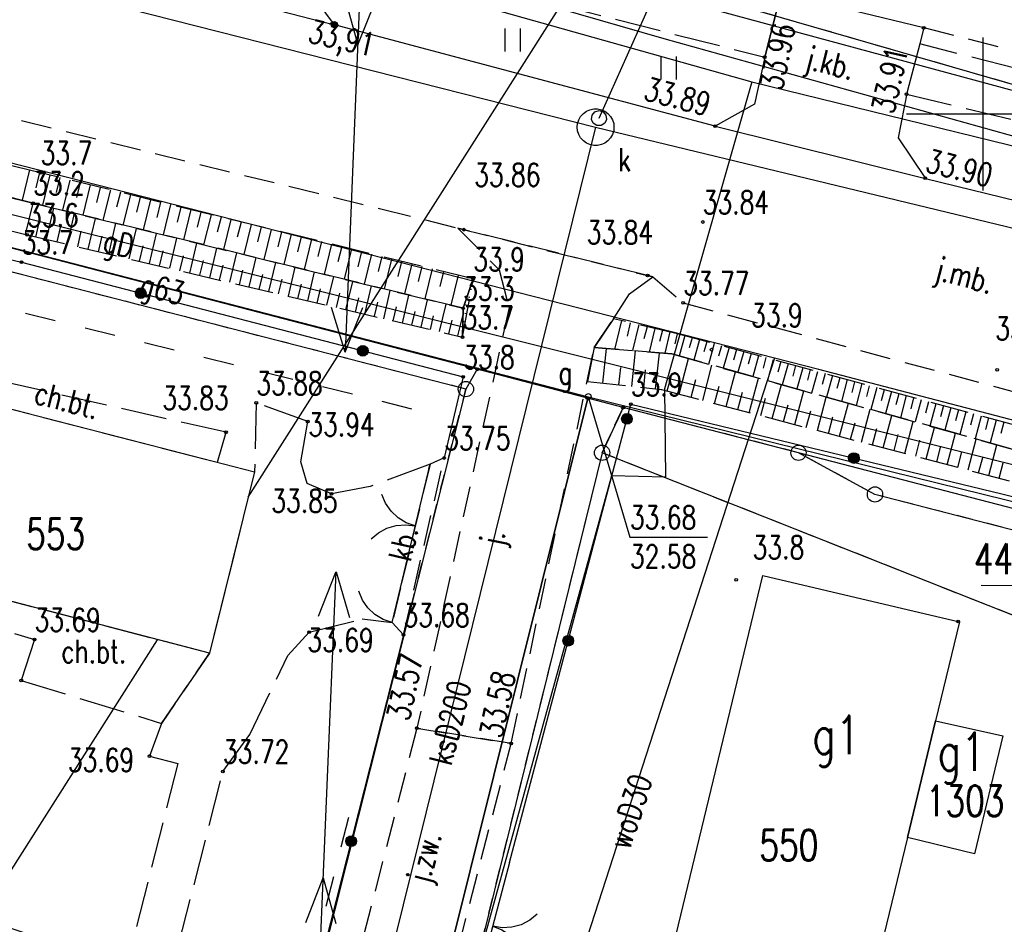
# Model space of a CAD drawing. Header units: millimetres. Extents: x 1427 to 82594, y 2364 to 16149.
# Tile 10 of 58: x 1611 to 1643, y 2394 to 2424. Entities that reach past the tile are written whole.
import ezdxf
from ezdxf.enums import TextEntityAlignment as Align

# ---------------------------------------------------------------- set-up
doc = ezdxf.new("R2010")
doc.units = ezdxf.units.MM
for name, pattern in [('1', [2, 1, -1]), ('2', [1, 0.5, -0.5]), ('423', [2, 1.5, -0.5]), ('424', [1.5, 1, -0.5]), ('9', [1.75, 1.25, -0.5]), ('901', [0])]:
    doc.linetypes.add(name, pattern=pattern)
for name, color, linetype in [('000_Inne__niezydentyfikowane_', 7, 'Continuous'), ('202-punkt_graniczny', 7, 'Continuous'), ('203-punkt_graniczny', 7, 'Continuous'), ('211-numer_dzialki_ewidencyjnej', 7, 'Continuous'), ('218-kontur_uzytku_gruntowego', 7, 'Continuous'), ('219-dzialka_ewidencyjna', 7, 'Continuous'), ('312-budynek_ewidencyjny', 7, 'Continuous'), ('312-oznaczenie_budynku_ewidency', 7, 'Continuous'), ('brama', 7, 'Continuous'), ('chodnik', 7, 'Continuous'), ('chodnik-Atr17', 7, 'Continuous'), ('furtka', 7, 'Continuous'), ('inny_obiekt_zagospodarowania_te', 7, 'Continuous'), ('jezdnia', 7, 'Continuous'), ('jezdnia-Atr17', 7, 'Continuous'), ('komora_podziemna', 7, 'Continuous'), ('kraweznik', 7, 'Continuous'), ('obszar_utwardzony', 7, 'Continuous'), ('obszar_utwardzony-Atr17', 7, 'Continuous'), ('obudowa_ochronna_przewodu', 7, 'Continuous'), ('ogrodzenie_trwale', 7, 'Continuous'), ('opisy', 7, 'Continuous'), ('pikieta_naturalna', 7, 'Continuous'), ('pikieta_naturalna-Atr2', 7, 'Continuous'), ('pikieta_sztuczna', 7, 'Continuous'), ('pikieta_sztuczna-Atr2', 7, 'Continuous'), ('przewod_elektroenergetyczny_nis', 7, 'Continuous'), ('przewod_elektroenergetyczny_pod', 7, 'Continuous'), ('przewod_gazowy', 7, 'Continuous'), ('przewod_gazowy-Atr1', 7, 'Continuous'), ('przewod_kanalizacyjny', 7, 'Continuous'), ('przewod_kanalizacyjny-Atr1', 7, 'Continuous'), ('przewod_telekomunikacyjny_podzi', 7, 'Continuous'), ('przewod_wodociagowy', 7, 'Continuous'), ('przewod_wodociagowy-Atr1', 7, 'Continuous'), ('rzedna-Atr2', 7, 'Continuous'), ('rzedna-Atr3', 7, 'Continuous'), ('skarpa_nieumocniona', 7, 'Continuous'), ('trawnik', 7, 'Continuous'), ('wlaz_do_komory_lub_kanalu_-_kwa', 7, 'Continuous'), ('wlaz_do_komory_lub_kanalu_-_okr', 7, 'Continuous'), ('zasuwa_lub_zawor-Atr17', 7, 'Continuous')]:
    doc.layers.add(name, color=color, linetype=linetype)
doc.styles.add('STYL_ARIAL', font='simplex', dxfattribs={"width": 0.75, "oblique": 0.1})

# ---------------------------------------------------------------- blocks, each defined once
blk = doc.blocks.new('202')
at = {"color": 0}
blk.add_circle((0, 0), 0.25, dxfattribs=at)
blk = doc.blocks.new('203')
at = {"color": 0}
blk.add_circle((0, 0), 0.05, dxfattribs=at)
blk = doc.blocks.new('US22')
at = {"color": 7}
blk.add_polyline3d([(0, 0.25, 0), (0.1352, 0.2103, 0), (0.2274, 0.1039, 0), (0.2475, -0.0356, 0), (0.1889, -0.1637, 0), (0.0704, -0.2399, 0), (-0.0704, -0.2399, 0), (-0.1889, -0.1637, 0), (-0.2475, -0.0356, 0), (-0.2274, 0.1039, 0), (-0.1352, 0.2103, 0), (0, 0.25, 0)], dxfattribs=at)
blk = doc.blocks.new('OK02')
at = {"color": 7}
for points in [[(-0.75, 1.299, 0), (-0.4963, 1.1147, 0), (-0.2865, 0.8817, 0), (-0.1297, 0.6101, 0), (-0.0328, 0.3119, 0), (0, 0, 0)], [(0, 0, 0), (0.0328, 0.3119, 0), (0.1297, 0.6101, 0), (0.2865, 0.8817, 0), (0.4963, 1.1147, 0), (0.75, 1.299, 0)]]:
    blk.add_polyline3d(points, dxfattribs=at)
blk = doc.blocks.new('OK04')
at = {"color": 7}
blk.add_polyline3d([(0, 0.001, 0), (0.0328, 0.3129, 0), (0.1297, 0.6111, 0), (0.2865, 0.8827, 0), (0.4963, 1.1157, 0), (0.75, 1.3, 0)], dxfattribs=at)
blk = doc.blocks.new('PW01')
at = {"color": 7}
blk.add_polyline3d([(0.045, 0, 0), (0.0318, -0.0318, 0), (0, -0.045, 0), (-0.0318, -0.0318, 0), (-0.045, 0, 0), (-0.0318, 0.0318, 0), (0, 0.045, 0), (0.0318, 0.0318, 0), (0.045, 0, 0)], dxfattribs=at)
blk = doc.blocks.new('801')
at = {"color": 0}
for radius in [0.1, 0.09, 0.08, 0.07, 0.06, 0.05, 0.04, 0.03, 0.02, 0.01]:
    blk.add_circle((0, 0), radius, dxfattribs=at)
blk = doc.blocks.new('TU04')
at = {"color": 7}
for points in [[(0, 0, 0), (0, 0.75, 0)], [(0.5, 0, 0), (0.5, 0.75, 0)]]:
    blk.add_polyline3d(points, dxfattribs=at)

msp = doc.modelspace()

# ---------------------------------------------------------------- linework, layer by layer
at = {"layer": '000_Inne__niezydentyfikowane_', "color": 7}
for points in [[(1611.056, 2418.781, 0), (1610.816, 2417.791, 0)], [(1611.386, 2418.701, 0), (1611.266, 2418.201, 0)], [(1611.716, 2418.621, 0), (1611.476, 2417.631, 0)], [(1612.046, 2418.541, 0), (1611.926, 2418.041, 0)], [(1612.376, 2418.451, 0), (1612.136, 2417.471, 0)], [(1612.706, 2418.371, 0), (1612.586, 2417.881, 0)], [(1613.036, 2418.291, 0), (1612.796, 2417.301, 0)], [(1613.366, 2418.211, 0), (1613.246, 2417.721, 0)], [(1613.696, 2418.131, 0), (1613.446, 2417.141, 0)], [(1614.026, 2418.051, 0), (1613.896, 2417.561, 0)], [(1614.356, 2417.971, 0), (1614.106, 2416.981, 0)], [(1610.926, 2416.671, 0), (1611.176, 2417.701, 0)], [(1614.676, 2417.891, 0), (1614.556, 2417.401, 0)], [(1615.006, 2417.811, 0), (1614.766, 2416.821, 0)], [(1615.336, 2417.731, 0), (1615.216, 2417.231, 0)], [(1615.666, 2417.651, 0), (1615.426, 2416.661, 0)], [(1611.606, 2416.511, 0), (1611.846, 2417.531, 0)], [(1612.296, 2416.351, 0), (1612.526, 2417.371, 0)], [(1615.996, 2417.571, 0), (1615.876, 2417.071, 0)], [(1616.326, 2417.491, 0), (1616.086, 2416.501, 0)], [(1616.656, 2417.401, 0), (1616.536, 2416.911, 0)], [(1616.986, 2417.321, 0), (1616.736, 2416.341, 0)], [(1611.266, 2416.591, 0), (1611.386, 2417.111, 0)], [(1611.956, 2416.431, 0), (1612.076, 2416.941, 0)], [(1612.966, 2416.191, 0), (1613.206, 2417.201, 0)], [(1613.646, 2416.031, 0), (1613.876, 2417.041, 0)], [(1617.316, 2417.241, 0), (1617.186, 2416.751, 0)], [(1617.636, 2417.161, 0), (1617.396, 2416.181, 0)], [(1617.966, 2417.081, 0), (1617.846, 2416.591, 0)], [(1618.296, 2417.001, 0), (1618.056, 2416.021, 0)], [(1612.636, 2416.271, 0), (1612.746, 2416.781, 0)], [(1613.306, 2416.111, 0), (1613.426, 2416.621, 0)], [(1614.316, 2415.881, 0), (1614.546, 2416.871, 0)], [(1614.976, 2415.721, 0), (1615.206, 2416.711, 0)], [(1618.626, 2416.921, 0), (1618.506, 2416.431, 0)], [(1618.956, 2416.841, 0), (1618.716, 2415.851, 0)], [(1619.286, 2416.761, 0), (1619.166, 2416.271, 0)], [(1619.606, 2416.681, 0), (1619.366, 2415.691, 0)], [(1613.976, 2415.961, 0), (1614.096, 2416.461, 0)], [(1614.646, 2415.801, 0), (1614.766, 2416.301, 0)], [(1615.636, 2415.571, 0), (1615.866, 2416.551, 0)], [(1616.296, 2415.411, 0), (1616.526, 2416.391, 0)], [(1619.936, 2416.601, 0), (1619.816, 2416.111, 0)], [(1620.266, 2416.521, 0), (1620.026, 2415.531, 0)], [(1620.596, 2416.441, 0), (1620.476, 2415.951, 0)], [(1620.926, 2416.361, 0), (1620.686, 2415.371, 0)], [(1615.306, 2415.641, 0), (1615.426, 2416.141, 0)], [(1615.966, 2415.491, 0), (1616.086, 2415.981, 0)], [(1616.946, 2415.261, 0), (1617.176, 2416.231, 0)], [(1617.596, 2415.111, 0), (1617.826, 2416.071, 0)], [(1621.256, 2416.281, 0), (1621.126, 2415.781, 0)], [(1621.576, 2416.201, 0), (1621.336, 2415.211, 0)], [(1621.906, 2416.121, 0), (1621.786, 2415.621, 0)], [(1622.236, 2416.031, 0), (1621.996, 2415.051, 0)], [(1616.616, 2415.341, 0), (1616.736, 2415.821, 0)], [(1617.266, 2415.181, 0), (1617.386, 2415.671, 0)], [(1618.236, 2414.961, 0), (1618.466, 2415.921, 0)], [(1618.876, 2414.811, 0), (1619.106, 2415.761, 0)], [(1622.566, 2415.951, 0), (1622.446, 2415.461, 0)], [(1622.886, 2415.871, 0), (1622.646, 2414.891, 0)], [(1623.216, 2415.791, 0), (1623.096, 2415.301, 0)], [(1623.546, 2415.711, 0), (1623.306, 2414.731, 0)], [(1617.916, 2415.031, 0), (1618.026, 2415.511, 0)], [(1618.556, 2414.881, 0), (1618.676, 2415.361, 0)], [(1619.516, 2414.661, 0), (1619.736, 2415.601, 0)], [(1620.146, 2414.511, 0), (1620.366, 2415.451, 0)], [(1623.876, 2415.631, 0), (1623.756, 2415.141, 0)], [(1624.216, 2415.551, 0), (1623.976, 2414.571, 0)], [(1624.586, 2415.461, 0), (1624.466, 2414.971, 0)], [(1625.066, 2415.341, 0), (1624.826, 2414.361, 0)], [(1619.196, 2414.731, 0), (1619.306, 2415.211, 0)], [(1619.826, 2414.581, 0), (1619.946, 2415.051, 0)], [(1620.776, 2414.361, 0), (1620.996, 2415.301, 0)], [(1621.396, 2414.211, 0), (1621.616, 2415.141, 0)], [(1625.546, 2415.141, 0), (1625.536, 2415.141, 0)], [(1620.456, 2414.431, 0), (1620.566, 2414.901, 0)], [(1621.086, 2414.291, 0), (1621.196, 2414.751, 0)], [(1622.016, 2414.071, 0), (1622.236, 2414.991, 0)], [(1622.636, 2413.921, 0), (1622.846, 2414.841, 0)], [(1623.246, 2413.781, 0), (1623.456, 2414.691, 0)], [(1625.496, 2414.871, 0), (1625.436, 2414.881, 0)], [(1621.706, 2414.141, 0), (1621.816, 2414.601, 0)], [(1622.326, 2414.001, 0), (1622.436, 2414.461, 0)], [(1623.856, 2413.641, 0), (1624.066, 2414.541, 0)], [(1624.456, 2413.501, 0), (1624.666, 2414.401, 0)], [(1625.396, 2414.341, 0), (1625.266, 2414.371, 0)], [(1625.446, 2414.611, 0), (1625.396, 2414.621, 0)], [(1622.936, 2413.851, 0), (1623.046, 2414.311, 0)], [(1623.546, 2413.711, 0), (1623.656, 2414.161, 0)], [(1625.056, 2413.361, 0), (1625.226, 2414.061, 0)], [(1625.346, 2414.081, 0), (1625.286, 2414.091, 0)], [(1624.156, 2413.571, 0), (1624.256, 2414.021, 0)], [(1624.756, 2413.431, 0), (1624.866, 2413.871, 0)], [(1625.296, 2413.811, 0), (1625.216, 2413.831, 0)], [(1630.396, 2413.861, 0), (1630.176, 2412.921, 0)], [(1630.686, 2413.791, 0), (1630.586, 2413.351, 0)], [(1630.966, 2413.731, 0), (1630.766, 2412.881, 0)], [(1631.236, 2413.661, 0), (1631.136, 2413.261, 0)], [(1631.486, 2413.601, 0), (1631.306, 2412.831, 0)], [(1631.736, 2413.551, 0), (1631.646, 2413.181, 0)], [(1631.976, 2413.491, 0), (1631.816, 2412.791, 0)], [(1632.216, 2413.431, 0), (1632.146, 2413.101, 0)], [(1632.466, 2413.371, 0), (1632.286, 2412.701, 0)], [(1632.706, 2413.301, 0), (1632.616, 2412.971, 0)], [(1632.946, 2413.241, 0), (1632.766, 2412.571, 0)], [(1633.186, 2413.171, 0), (1633.096, 2412.841, 0)], [(1633.426, 2413.111, 0), (1633.246, 2412.431, 0)], [(1629.786, 2411.821, 0), (1629.906, 2412.951, 0)], [(1630.736, 2411.711, 0), (1630.856, 2412.871, 0)], [(1631.516, 2411.631, 0), (1631.646, 2412.801, 0)], [(1633.666, 2413.041, 0), (1633.576, 2412.701, 0)], [(1633.916, 2412.981, 0), (1633.726, 2412.301, 0)], [(1634.156, 2412.911, 0), (1634.066, 2412.571, 0)], [(1634.396, 2412.851, 0), (1634.206, 2412.171, 0)], [(1634.636, 2412.781, 0), (1634.546, 2412.441, 0)], [(1632.286, 2411.461, 0), (1632.596, 2412.621, 0)], [(1634.876, 2412.711, 0), (1634.696, 2412.031, 0)], [(1635.116, 2412.651, 0), (1635.026, 2412.311, 0)], [(1635.356, 2412.581, 0), (1635.176, 2411.901, 0)], [(1635.606, 2412.521, 0), (1635.506, 2412.171, 0)], [(1635.846, 2412.451, 0), (1635.656, 2411.761, 0)], [(1630.316, 2411.761, 0), (1630.376, 2412.331, 0)], [(1631.126, 2411.671, 0), (1631.186, 2412.251, 0)], [(1631.896, 2411.561, 0), (1632.056, 2412.141, 0)], [(1633.056, 2411.251, 0), (1633.356, 2412.401, 0)], [(1633.826, 2411.051, 0), (1634.126, 2412.191, 0)], [(1636.086, 2412.391, 0), (1635.996, 2412.041, 0)], [(1636.326, 2412.321, 0), (1636.136, 2411.631, 0)], [(1636.566, 2412.261, 0), (1636.476, 2411.911, 0)], [(1636.806, 2412.191, 0), (1636.616, 2411.491, 0)], [(1637.056, 2412.131, 0), (1636.956, 2411.771, 0)], [(1632.676, 2411.361, 0), (1632.826, 2411.931, 0)], [(1634.576, 2410.851, 0), (1634.876, 2411.981, 0)], [(1637.296, 2412.061, 0), (1637.106, 2411.361, 0)], [(1637.536, 2411.991, 0), (1637.436, 2411.641, 0)], [(1637.776, 2411.931, 0), (1637.586, 2411.221, 0)], [(1638.016, 2411.861, 0), (1637.926, 2411.511, 0)], [(1638.256, 2411.801, 0), (1638.066, 2411.091, 0)], [(1633.446, 2411.151, 0), (1633.596, 2411.721, 0)], [(1634.206, 2410.951, 0), (1634.356, 2411.521, 0)], [(1635.326, 2410.661, 0), (1635.626, 2411.771, 0)], [(1636.066, 2410.461, 0), (1636.356, 2411.561, 0)], [(1638.496, 2411.731, 0), (1638.406, 2411.381, 0)], [(1638.746, 2411.671, 0), (1638.546, 2410.951, 0)], [(1638.986, 2411.601, 0), (1638.886, 2411.241, 0)], [(1639.226, 2411.541, 0), (1639.026, 2410.821, 0)], [(1639.466, 2411.471, 0), (1639.366, 2411.111, 0)], [(1634.956, 2410.761, 0), (1635.106, 2411.321, 0)], [(1636.806, 2410.271, 0), (1637.086, 2411.361, 0)], [(1637.526, 2410.081, 0), (1637.816, 2411.161, 0)], [(1639.706, 2411.411, 0), (1639.516, 2410.681, 0)], [(1639.946, 2411.341, 0), (1639.856, 2410.981, 0)], [(1640.196, 2411.271, 0), (1639.996, 2410.551, 0)], [(1640.436, 2411.211, 0), (1640.336, 2410.841, 0)], [(1635.696, 2410.561, 0), (1635.846, 2411.111, 0)], [(1636.436, 2410.371, 0), (1636.586, 2410.911, 0)], [(1638.246, 2409.891, 0), (1638.526, 2410.961, 0)], [(1640.676, 2411.141, 0), (1640.476, 2410.411, 0)], [(1640.926, 2411.081, 0), (1640.826, 2410.711, 0)], [(1641.166, 2411.011, 0), (1640.966, 2410.281, 0)], [(1641.416, 2410.941, 0), (1641.316, 2410.581, 0)], [(1641.656, 2410.881, 0), (1641.456, 2410.141, 0)], [(1637.166, 2410.171, 0), (1637.306, 2410.721, 0)], [(1637.886, 2409.981, 0), (1638.036, 2410.521, 0)], [(1638.956, 2409.701, 0), (1639.236, 2410.761, 0)], [(1639.666, 2409.521, 0), (1639.936, 2410.561, 0)], [(1641.906, 2410.811, 0), (1641.806, 2410.441, 0)], [(1642.156, 2410.741, 0), (1641.956, 2410.001, 0)], [(1642.396, 2410.681, 0), (1642.296, 2410.301, 0)], [(1642.646, 2410.611, 0), (1642.446, 2409.861, 0)], [(1642.896, 2410.541, 0), (1642.796, 2410.171, 0)], [(1638.606, 2409.801, 0), (1638.746, 2410.331, 0)], [(1640.356, 2409.341, 0), (1640.636, 2410.371, 0)], [(1641.046, 2409.151, 0), (1641.316, 2410.181, 0)], [(1639.316, 2409.611, 0), (1639.446, 2410.141, 0)], [(1640.016, 2409.431, 0), (1640.146, 2409.951, 0)], [(1641.736, 2408.981, 0), (1641.996, 2409.991, 0)], [(1640.706, 2409.241, 0), (1640.836, 2409.761, 0)], [(1641.396, 2409.061, 0), (1641.526, 2409.571, 0)], [(1642.406, 2408.801, 0), (1642.666, 2409.801, 0)], [(1642.066, 2408.891, 0), (1642.206, 2409.391, 0)], [(1642.746, 2408.711, 0), (1642.876, 2409.211, 0)]]:
    msp.add_polyline3d(points, dxfattribs=at)
at = {"layer": '218-kontur_uzytku_gruntowego', "color": 3, "linetype": '2'}
for points in [[(1617.566, 2428.981, 0), (1654.156, 2418.411, 0)], [(1625.316, 2411.621, 0), (1588.636, 2421.071, 0)], [(1617.896, 2382.161, 0), (1625.316, 2411.621, 0)], [(1630.456, 2411.021, 0), (1629.766, 2409.541, 0)], [(1629.766, 2409.541, 0), (1630.456, 2411.021, 0)], [(1636.186, 2409.541, 0), (1630.456, 2411.021, 0)], [(1629.766, 2409.541, 0), (1622.716, 2380.921, 0)], [(1662.716, 2396.511, 0), (1629.766, 2409.541, 0)], [(1638.686, 2408.181, 0), (1636.186, 2409.541, 0)], [(1665.096, 2401.361, 0), (1638.686, 2408.181, 0)]]:
    msp.add_polyline3d(points, dxfattribs=at)
at = {"layer": '219-dzialka_ewidencyjna', "color": 7}
for points in [[(1617.566, 2428.981, 0), (1654.156, 2418.411, 0)], [(1617.546, 2428.331, 0), (1654.156, 2418.411, 0)], [(1625.686, 2412.271, 0), (1588.826, 2421.851, 0)], [(1625.316, 2411.621, 0), (1588.636, 2421.071, 0)], [(1625.686, 2412.271, 0), (1625.316, 2411.621, 0)], [(1630.456, 2411.021, 0), (1625.686, 2412.271, 0)], [(1625.316, 2411.621, 0), (1617.896, 2382.161, 0)], [(1630.456, 2411.021, 0), (1629.766, 2409.541, 0)], [(1636.186, 2409.541, 0), (1630.456, 2411.021, 0)], [(1629.766, 2409.541, 0), (1622.716, 2380.921, 0)], [(1662.716, 2396.511, 0), (1629.766, 2409.541, 0)], [(1665.266, 2401.991, 0), (1636.186, 2409.541, 0)], [(1638.686, 2408.181, 0), (1636.186, 2409.541, 0)], [(1665.096, 2401.361, 0), (1638.686, 2408.181, 0)]]:
    msp.add_polyline3d(points, dxfattribs=at)
at = {"layer": '312-budynek_ewidencyjny', "color": 7}
for points in [[(1607.256, 2411.791, 0), (1618.406, 2408.921, 0)], [(1618.406, 2408.921, 0), (1616.936, 2402.991, 0)], [(1616.936, 2402.991, 0), (1602.266, 2406.831, 0)], [(1632.036, 2393.171, 0), (1635.016, 2405.531, 0)], [(1635.016, 2405.531, 0), (1641.446, 2404.021, 0)], [(1641.446, 2404.021, 0), (1640.666, 2400.781, 0)], [(1639.746, 2396.971, 0), (1640.666, 2400.781, 0)], [(1640.666, 2400.781, 0), (1639.746, 2396.971, 0)], [(1640.666, 2400.781, 0), (1642.866, 2400.291, 0)], [(1642.866, 2400.291, 0), (1641.936, 2396.441, 0)], [(1639.746, 2396.971, 0), (1638.466, 2391.671, 0)], [(1641.936, 2396.441, 0), (1639.746, 2396.971, 0)]]:
    msp.add_polyline3d(points, dxfattribs=at)
at = {"layer": 'brama', "color": 7}
for points in [[(1623.176, 2405.131, 0), (1624.146, 2409.171, 0)], [(1626.746, 2396.151, 0), (1625.646, 2391.991, 0)]]:
    msp.add_polyline3d(points, dxfattribs=at)
at = {"layer": 'chodnik', "color": 7, "linetype": '423'}
for points in [[(1620.517, 2426.161, 0), (1635.085, 2422.469, 0), (1635.484, 2424.053, 0), (1620.894, 2427.745, 0), (1620.517, 2426.161, 0)], [(1652.988, 2419.622, 0), (1640.149, 2422.902, 0)], [(1639.72, 2421.26, 0), (1643.516, 2420.341, 0)], [(1601.496, 2408.411, 0), (1602.606, 2408.201, 0), (1603.766, 2412.691, 0), (1617.196, 2409.231, 0), (1617.476, 2410.211, 0), (1602.806, 2413.541, 0), (1601.496, 2408.411, 0)], [(1613.956, 2385.741, 0), (1617.376, 2399.131, 0), (1618.256, 2400.341, 0), (1619.496, 2402.921, 0), (1620.196, 2403.681, 0), (1621.926, 2404.111, 0), (1622.906, 2403.991, 0), (1623.176, 2405.131, 0), (1624.146, 2409.171, 0), (1622.186, 2408.441, 0), (1620.926, 2408.201, 0), (1620.126, 2408.541, 0), (1619.916, 2409.241, 0), (1620.146, 2410.561, 0), (1618.466, 2411.171, 0), (1618.406, 2408.921, 0), (1616.936, 2402.991, 0), (1615.366, 2400.701, 0), (1614.976, 2399.631, 0), (1615.906, 2399.391, 0), (1612.276, 2385.151, 0)], [(1611.216, 2403.441, 0), (1610.786, 2402.101, 0), (1615.366, 2400.701, 0), (1616.936, 2402.991, 0), (1602.266, 2406.831, 0), (1601.166, 2407.111, 0), (1600.976, 2406.471, 0), (1611.216, 2403.441, 0)]]:
    msp.add_polyline3d(points, dxfattribs=at)
at = {"layer": 'furtka', "color": 7}
msp.add_polyline3d([(1622.906, 2403.991, 0), (1623.176, 2405.131, 0)], dxfattribs=at)
at = {"layer": 'inny_obiekt_zagospodarowania_te', "color": 7, "linetype": '1'}
for points in [[(1623.546, 2410.971, 0), (1592.416, 2418.681, 0)], [(1617.796, 2383.101, 0), (1621.496, 2397.661, 0)]]:
    msp.add_polyline3d(points, dxfattribs=at)
at = {"layer": 'jezdnia', "color": 7, "linetype": '424'}
for points in [[(1596.226, 2423.971, 0), (1622.536, 2417.511, 0)], [(1622.536, 2417.511, 0), (1625.056, 2416.881, 0)], [(1626.796, 2400.041, 0), (1629.506, 2412.981, 0), (1630.136, 2413.921, 0), (1630.666, 2414.731, 0), (1631.426, 2415.291, 0), (1631.256, 2415.331, 0), (1625.056, 2416.881, 0), (1626.406, 2415.521, 0), (1626.726, 2414.291, 0), (1623.716, 2400.541, 0), (1626.796, 2400.041, 0)], [(1625.056, 2416.881, 0), (1631.256, 2415.331, 0)], [(1631.256, 2415.331, 0), (1631.426, 2415.291, 0)], [(1631.426, 2415.291, 0), (1632.416, 2414.441, 0)], [(1632.416, 2414.441, 0), (1665.276, 2405.611, 0), (1667.016, 2404.151, 0), (1670.596, 2402.391, 0), (1671.946, 2403.911, 0), (1680.326, 2398.281, 0), (1680.546, 2398.791, 0), (1681.256, 2399.181, 0), (1681.906, 2399.281, 0), (1682.456, 2399.111, 0), (1682.716, 2401.101, 0), (1694.956, 2398.671, 0), (1696.148, 2398.393, 0)], [(1623.716, 2400.541, 0), (1619.066, 2382.471, 0)], [(1626.796, 2400.041, 0), (1623.716, 2400.541, 0)], [(1622.066, 2381.741, 0), (1626.796, 2400.041, 0)]]:
    msp.add_polyline3d(points, dxfattribs=at)
at = {"layer": 'komora_podziemna', "color": 34}
msp.add_polyline3d([(1629.366, 2420.751, 0), (1629.496, 2420.781, 0), (1629.616, 2420.781, 0), (1629.746, 2420.751, 0), (1629.856, 2420.701, 0), (1629.956, 2420.631, 0), (1630.046, 2420.531, 0), (1630.106, 2420.421, 0), (1630.146, 2420.301, 0), (1630.156, 2420.181, 0), (1630.146, 2420.061, 0), (1630.106, 2419.941, 0), (1630.046, 2419.831, 0), (1629.956, 2419.731, 0), (1629.856, 2419.661, 0), (1629.746, 2419.611, 0), (1629.616, 2419.581, 0), (1629.496, 2419.581, 0), (1629.366, 2419.611, 0), (1629.256, 2419.661, 0), (1629.156, 2419.731, 0), (1629.066, 2419.831, 0), (1629.006, 2419.941, 0), (1628.966, 2420.061, 0), (1628.956, 2420.181, 0), (1628.966, 2420.301, 0), (1629.006, 2420.421, 0), (1629.066, 2420.531, 0), (1629.156, 2420.631, 0), (1629.256, 2420.701, 0), (1629.366, 2420.751, 0)], dxfattribs=at)
at = {"layer": 'kraweznik', "color": 7}
for points in [[(1635.598, 2424.577, 0), (1635.484, 2424.053, 0), (1635.085, 2422.469, 0), (1634.747, 2420.936, 0), (1633.465, 2420.212, 0), (1621.02, 2423.528, 0), (1620.141, 2424.725, 0), (1620.517, 2426.161, 0), (1620.894, 2427.745, 0), (1621.053, 2428.2, 0)], [(1614.893, 2425.111, 0), (1621.02, 2423.528, 0)], [(1635.598, 2424.584, 0), (1640.28, 2423.432, 0)], [(1640.28, 2423.432, 0), (1640.149, 2422.902, 0), (1639.736, 2421.331, 0), (1639.443, 2419.83, 0), (1640.331, 2418.504, 0), (1651.912, 2415.675, 0), (1666.196, 2411.651, 0)], [(1633.465, 2420.212, 0), (1640.331, 2418.504, 0)]]:
    msp.add_polyline3d(points, dxfattribs=at)
at = {"layer": 'obszar_utwardzony', "color": 7, "linetype": '424'}
for points in [[(1640.28, 2423.432, 0), (1648.675, 2421.292, 0), (1649.382, 2428.992, 0), (1650.673, 2428.952, 0), (1651.057, 2433.649, 0)], [(1624.146, 2409.171, 0), (1623.176, 2405.131, 0), (1622.906, 2403.991, 0), (1623.276, 2403.591, 0), (1624.606, 2409.371, 0), (1624.146, 2409.171, 0)]]:
    msp.add_polyline3d(points, dxfattribs=at)
at = {"layer": 'obudowa_ochronna_przewodu', "color": 30}
msp.add_polyline3d([(1634.656, 2421.661, 0), (1632.506, 2414.111, 0)], dxfattribs=at)
at = {"layer": 'obudowa_ochronna_przewodu', "color": 7}
msp.add_polyline3d([(1629.316, 2411.371, 0), (1621.606, 2380.461, 0), (1618.076, 2368.801, 0)], dxfattribs=at)
at = {"layer": 'ogrodzenie_trwale', "color": 7, "linetype": '901'}
for points in [[(1592.826, 2420.071, 0), (1610.796, 2415.771, 0), (1625.226, 2412.021, 0), (1624.606, 2409.371, 0), (1624.146, 2409.171, 0)], [(1626.746, 2396.151, 0), (1630.706, 2411.131, 0)], [(1630.706, 2411.131, 0), (1642.836, 2408.201, 0), (1659.716, 2403.981, 0), (1664.996, 2402.241, 0), (1668.236, 2400.711, 0), (1670.306, 2398.201, 0), (1673.956, 2392.821, 0), (1675.926, 2389.321, 0), (1679.446, 2382.961, 0), (1681.226, 2379.481, 0)], [(1622.906, 2403.991, 0), (1623.276, 2403.591, 0), (1617.946, 2382.601, 0), (1615.826, 2383.241, 0), (1613.476, 2374.271, 0), (1612.936, 2372.201, 0)]]:
    msp.add_polyline3d(points, dxfattribs=at)
at = {"layer": 'ogrodzenie_trwale', "color": 7}
for centre, radius in [((1614.689, 2414.759), 0.175), ((1614.689, 2414.759), 0.158), ((1614.689, 2414.759), 0.14), ((1614.689, 2414.759), 0.122), ((1614.689, 2414.759), 0.105), ((1614.689, 2414.759), 0.0875), ((1614.689, 2414.759), 0.07), ((1614.689, 2414.759), 0.0525), ((1614.689, 2414.759), 0.035), ((1621.948, 2412.872), 0.175), ((1621.948, 2412.872), 0.158), ((1621.948, 2412.872), 0.14), ((1621.948, 2412.872), 0.122), ((1621.948, 2412.872), 0.105), ((1621.948, 2412.872), 0.0875), ((1621.948, 2412.872), 0.07), ((1621.948, 2412.872), 0.0525), ((1621.948, 2412.872), 0.035), ((1630.579, 2410.652), 0.175), ((1630.579, 2410.652), 0.158), ((1630.579, 2410.652), 0.14), ((1630.579, 2410.652), 0.122), ((1630.579, 2410.652), 0.105), ((1630.579, 2410.652), 0.0875), ((1630.579, 2410.652), 0.07), ((1630.579, 2410.652), 0.0525), ((1630.579, 2410.652), 0.035), ((1637.996, 2409.37), 0.175), ((1637.996, 2409.37), 0.158), ((1637.996, 2409.37), 0.14), ((1637.996, 2409.37), 0.122), ((1637.996, 2409.37), 0.105), ((1637.996, 2409.37), 0.0875), ((1637.996, 2409.37), 0.07), ((1637.996, 2409.37), 0.0525), ((1637.996, 2409.37), 0.035), ((1628.663, 2403.401), 0.175), ((1628.663, 2403.401), 0.158), ((1628.663, 2403.401), 0.14), ((1628.663, 2403.401), 0.122), ((1628.663, 2403.401), 0.105), ((1628.663, 2403.401), 0.0875), ((1628.663, 2403.401), 0.07), ((1628.663, 2403.401), 0.0525), ((1628.663, 2403.401), 0.035), ((1621.564, 2396.849), 0.175), ((1621.564, 2396.849), 0.158), ((1621.564, 2396.849), 0.14), ((1621.564, 2396.849), 0.122), ((1621.564, 2396.849), 0.105), ((1621.564, 2396.849), 0.0875), ((1621.564, 2396.849), 0.07), ((1621.564, 2396.849), 0.0525), ((1621.564, 2396.849), 0.035)]:
    msp.add_circle(centre, radius, dxfattribs=at)
at = {"layer": 'opisy', "color": 7}
for points in [[(1642.216, 2418.111, 0), (1642.216, 2423.111, 0)], [(1639.716, 2420.611, 0), (1644.716, 2420.611, 0)]]:
    msp.add_polyline3d(points, dxfattribs=at)
at = {"layer": 'przewod_elektroenergetyczny_nis', "color": 1}
for points in [[(1621.976, 2427.816, 0), (1621.368, 2412.833, 0), (1620.928, 2414.283, 0)], [(1621.377, 2424.324, 0), (1621.789, 2422.873, 0), (1622.35, 2424.277, 0)], [(1621.368, 2412.833, 0), (1621.948, 2414.283, 0)], [(1606.232, 2395.416, 0), (1620.448, 2390.67, 0), (1621.072, 2405.651, 0), (1621.509, 2404.162, 0)], [(1620.502, 2404.206, 0), (1621.061, 2405.64, 0)], [(1620.08, 2394.198, 0), (1620.647, 2395.65, 0), (1621.069, 2394.162, 0)]]:
    msp.add_polyline3d(points, dxfattribs=at)
at = {"layer": 'przewod_elektroenergetyczny_pod', "color": 1}
for points in [[(1618.196, 2408.091, 0), (1635.14, 2434.744, 0)], [(1696.456, 2395.431, 0), (1696.346, 2398.311, 0), (1698.016, 2408.261, 0), (1681.776, 2413.421, 0), (1669.776, 2416.891, 0), (1660.766, 2414.831, 0), (1644.446, 2419.541, 0), (1631.796, 2423.071, 0), (1621.236, 2426.111, 0), (1621.626, 2427.961, 0), (1622.016, 2427.791, 0)], [(1604.296, 2386.221, 0), (1615.236, 2403.431, 0)]]:
    msp.add_polyline3d(points, dxfattribs=at)
at = {"layer": 'przewod_gazowy', "color": 40}
for points in [[(1662.016, 2404.251, 0), (1656.546, 2405.801, 0), (1620.126, 2414.921, 0), (1601.316, 2419.591, 0), (1594.376, 2421.581, 0), (1594.056, 2420.491, 0)], [(1594.056, 2420.491, 0), (1629.316, 2411.371, 0), (1660.476, 2403.691, 0), (1663.406, 2412.811, 0), (1698.376, 2404.751, 0), (1701.864, 2404.234, 0)], [(1618.076, 2368.801, 0), (1621.606, 2380.461, 0), (1629.316, 2411.371, 0)]]:
    msp.add_polyline3d(points, dxfattribs=at)
at = {"layer": 'przewod_kanalizacyjny', "color": 34}
for points in [[(1532.146, 2445.021, 0), (1559.746, 2437.771, 0), (1590.076, 2429.991, 0), (1607.046, 2425.901, 0), (1629.556, 2420.181, 0)], [(1629.556, 2420.181, 0), (1621.496, 2387.641, 0), (1618.216, 2374.681, 0), (1617.846, 2373.211, 0)], [(1629.556, 2420.181, 0), (1654.166, 2414.231, 0), (1687.946, 2404.691, 0), (1701.783, 2400.846, 0)]]:
    msp.add_polyline3d(points, dxfattribs=at)
at = {"layer": 'przewod_telekomunikacyjny_podzi', "color": 30}
for points in [[(1533.646, 2450.961, 0), (1535.816, 2448.901, 0), (1540.066, 2445.521, 0), (1573.806, 2436.991, 0), (1604.526, 2429.141, 0), (1626.206, 2424.041, 0), (1634.656, 2421.661, 0)], [(1634.656, 2421.661, 0), (1632.506, 2414.111, 0), (1631.806, 2411.631, 0), (1631.836, 2408.741, 0), (1630.076, 2408.791, 0), (1621.656, 2378.221, 0), (1618.166, 2368.161, 0)], [(1634.656, 2421.661, 0), (1651.416, 2417.551, 0)]]:
    msp.add_polyline3d(points, dxfattribs=at)
at = {"layer": 'przewod_wodociagowy', "color": 5}
for points in [[(1664.066, 2405.731, 0), (1645.976, 2409.881, 0), (1636.846, 2412.261, 0), (1635.406, 2412.631, 0), (1587.726, 2424.821, 0), (1579.296, 2427.141, 0), (1544.706, 2436.011, 0), (1533.926, 2438.841, 0), (1533.166, 2438.971, 0)], [(1635.406, 2412.631, 0), (1620.776, 2367.421, 0)]]:
    msp.add_polyline3d(points, dxfattribs=at)
at = {"layer": 'rzedna-Atr2', "color": 7}
for points in [[(1629.666, 2420.471, 0), (1632.266, 2426.281, 0), (1634.803, 2426.281, 0)], [(1629.316, 2411.371, 0), (1630.676, 2406.781, 0), (1633.213, 2406.781, 0)]]:
    msp.add_polyline3d(points, dxfattribs=at)
at = {"layer": 'skarpa_nieumocniona', "color": 7, "linetype": '9'}
for points in [[(1593.236, 2423.081, 0), (1593.176, 2422.161, 0), (1611.176, 2417.701, 0), (1625.226, 2414.261, 0), (1625.556, 2415.221, 0), (1611.416, 2418.691, 0), (1593.236, 2423.081, 0)], [(1593.236, 2423.081, 0), (1593.176, 2422.161, 0), (1611.176, 2417.701, 0), (1625.226, 2414.261, 0), (1625.556, 2415.221, 0), (1611.416, 2418.691, 0), (1593.236, 2423.081, 0)], [(1625.226, 2414.261, 0), (1611.176, 2417.701, 0), (1593.176, 2422.161, 0), (1592.826, 2421.121, 0), (1610.976, 2416.661, 0), (1625.206, 2413.321, 0), (1625.226, 2414.261, 0)], [(1625.226, 2414.261, 0), (1611.176, 2417.701, 0), (1593.176, 2422.161, 0), (1592.826, 2421.121, 0), (1610.976, 2416.661, 0), (1625.206, 2413.321, 0), (1625.226, 2414.261, 0)], [(1625.556, 2415.221, 0), (1625.226, 2414.261, 0), (1625.206, 2413.321, 0), (1625.556, 2415.221, 0)], [(1625.556, 2415.221, 0), (1625.226, 2414.261, 0), (1625.206, 2413.321, 0), (1625.556, 2415.221, 0)], [(1629.506, 2412.981, 0), (1632.046, 2412.771, 0), (1665.036, 2403.551, 0), (1667.276, 2402.481, 0), (1668.706, 2401.441, 0), (1671.766, 2398.391, 0), (1675.176, 2393.301, 0), (1677.076, 2390.081, 0), (1680.466, 2384.361, 0), (1682.346, 2380.831, 0), (1683.156, 2381.081, 0), (1682.266, 2383.771, 0), (1679.766, 2388.731, 0), (1675.496, 2394.961, 0), (1672.516, 2398.611, 0), (1669.056, 2401.911, 0), (1667.656, 2402.861, 0), (1665.376, 2404.451, 0), (1632.236, 2413.431, 0), (1630.136, 2413.921, 0), (1629.506, 2412.981, 0)], [(1629.506, 2412.981, 0), (1632.046, 2412.771, 0), (1665.036, 2403.551, 0), (1667.276, 2402.481, 0), (1668.706, 2401.441, 0), (1671.766, 2398.391, 0), (1675.176, 2393.301, 0), (1677.076, 2390.081, 0), (1680.466, 2384.361, 0), (1682.346, 2380.831, 0), (1683.156, 2381.081, 0), (1682.266, 2383.771, 0), (1679.766, 2388.731, 0), (1675.496, 2394.961, 0), (1672.516, 2398.611, 0), (1669.056, 2401.911, 0), (1667.656, 2402.861, 0), (1665.376, 2404.451, 0), (1632.236, 2413.431, 0), (1630.136, 2413.921, 0), (1629.506, 2412.981, 0)], [(1681.236, 2380.051, 0), (1682.346, 2380.831, 0), (1680.466, 2384.361, 0), (1677.076, 2390.081, 0), (1675.176, 2393.301, 0), (1671.766, 2398.391, 0), (1668.706, 2401.441, 0), (1667.276, 2402.481, 0), (1665.036, 2403.551, 0), (1632.046, 2412.771, 0), (1629.506, 2412.981, 0), (1629.286, 2411.871, 0), (1631.706, 2411.611, 0), (1664.886, 2402.891, 0), (1666.886, 2401.841, 0), (1668.316, 2400.981, 0), (1671.276, 2398.151, 0), (1674.636, 2392.751, 0), (1676.286, 2389.561, 0), (1679.716, 2383.691, 0), (1681.236, 2380.051, 0)], [(1681.236, 2380.051, 0), (1682.346, 2380.831, 0), (1680.466, 2384.361, 0), (1677.076, 2390.081, 0), (1675.176, 2393.301, 0), (1671.766, 2398.391, 0), (1668.706, 2401.441, 0), (1667.276, 2402.481, 0), (1665.036, 2403.551, 0), (1632.046, 2412.771, 0), (1629.506, 2412.981, 0), (1629.286, 2411.871, 0), (1631.706, 2411.611, 0), (1664.886, 2402.891, 0), (1666.886, 2401.841, 0), (1668.316, 2400.981, 0), (1671.276, 2398.151, 0), (1674.636, 2392.751, 0), (1676.286, 2389.561, 0), (1679.716, 2383.691, 0), (1681.236, 2380.051, 0)]]:
    msp.add_polyline3d(points, dxfattribs=at)
at = {"layer": 'wlaz_do_komory_lub_kanalu_-_kwa', "color": 7}
msp.add_polyline3d([(1642.154, 2405.214, 0), (1645.439, 2405.183, 0), (1647.547, 2406.36, 0)], dxfattribs=at)
at = {"layer": 'zasuwa_lub_zawor-Atr17', "color": 52}
msp.add_polyline3d([(1629.242, 2411.306, 0), (1629.215, 2411.378, 0), (1629.248, 2411.447, 0), (1629.32, 2411.473, 0), (1629.389, 2411.441, 0), (1629.415, 2411.369, 0), (1629.383, 2411.299, 0), (1629.311, 2411.273, 0), (1629.242, 2411.306, 0)], dxfattribs=at)

# ---------------------------------------------------------------- block references
at = {"layer": '202-punkt_graniczny', "color": 7}
for p in [(1625.316, 2411.621), (1629.766, 2409.541), (1636.186, 2409.541), (1638.686, 2408.181)]:
    msp.add_blockref('202', p, dxfattribs=at)
at = {"layer": '203-punkt_graniczny', "color": 7}
for p in [(1625.686, 2412.271), (1630.456, 2411.021)]:
    msp.add_blockref('203', p, dxfattribs=at)
at = {"layer": 'brama', "color": 7}
for p, rotation in [((1623.661, 2407.151), 76.50132), ((1626.196, 2394.071), 255.1896699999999)]:
    msp.add_blockref('OK02', p, dxfattribs=dict(at, rotation=rotation))
at = {"layer": 'furtka', "color": 7, "rotation": 76.67321}
msp.add_blockref('OK04', (1622.906, 2403.991), dxfattribs=at)
at = {"layer": 'jezdnia', "color": 7}
msp.add_blockref('801', (1621.02, 2423.528, 33.911), dxfattribs=at)
at = {"layer": 'pikieta_naturalna', "color": 7}
for p in [(1611.416, 2418.691), (1611.176, 2417.701), (1610.976, 2416.661), (1610.796, 2415.771), (1625.556, 2415.221), (1625.226, 2414.261), (1625.206, 2413.321), (1633.346, 2412.911), (1625.226, 2412.021), (1630.706, 2411.131), (1634.146, 2405.391), (1641.406, 2404.031)]:
    msp.add_blockref('PW01', p, dxfattribs=at)
at = {"layer": 'pikieta_sztuczna', "color": 7}
for p in [(1640.277, 2423.423), (1635.08, 2422.468), (1639.716, 2421.258), (1633.465, 2420.211), (1640.324, 2418.511), (1633.056, 2417.081), (1632.416, 2414.441), (1618.466, 2411.171), (1620.146, 2410.561), (1617.476, 2410.211), (1624.606, 2409.371), (1620.926, 2408.201), (1611.216, 2403.441), (1620.196, 2403.681), (1623.276, 2403.591), (1610.786, 2402.101), (1623.716, 2400.541), (1626.796, 2400.041), (1614.976, 2399.631), (1617.376, 2399.131)]:
    msp.add_blockref('PW01', p, dxfattribs=at)
at = {"layer": 'pikieta_sztuczna', "color": 7, "rotation": 180.0004199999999}
for p in [(1625.246, 2416.831), (1631.256, 2415.331), (1642.676, 2412.251)]:
    msp.add_blockref('PW01', p, dxfattribs=at)
at = {"layer": 'trawnik', "color": 7}
for p in [(1626.604, 2422.649), (1631.695, 2421.74)]:
    msp.add_blockref('TU04', p, dxfattribs=at)
at = {"layer": 'wlaz_do_komory_lub_kanalu_-_okr', "color": 7}
msp.add_blockref('US22', (1629.666, 2420.471), dxfattribs=at)

# ---------------------------------------------------------------- texts
at = {"layer": '211-numer_dzialki_ewidencyjnej', "color": 7, "style": 'STYL_ARIAL', "width": 0.75}
msp.add_text('442/1', height=1, dxfattribs=at).set_placement((1641.918, 2405.274), align=Align.BOTTOM_LEFT)
at = {"layer": '312-oznaczenie_budynku_ewidency', "color": 7, "style": 'STYL_ARIAL', "width": 0.75}
for s, height, p in [('553', 1, (1610.946, 2407.391)), ('g1', 1.25, (1636.636, 2400.948)), ('550', 1, (1634.906, 2397.221))]:
    msp.add_text(s, height=height, dxfattribs=at).set_placement(p, align=Align.TOP_LEFT)
msp.add_text('g1', height=1.25, dxfattribs=at).set_placement((1641.516, 2399.776), align=Align.MIDDLE_CENTER)
msp.add_text('1303', height=1, dxfattribs=at).set_placement((1640.346, 2397.366), align=Align.BOTTOM_LEFT)
at = {"layer": 'chodnik-Atr17', "color": 7, "style": 'STYL_ARIAL', "width": 0.75}
msp.add_text('ch.bt.', height=0.75, rotation=345.553, dxfattribs=at).set_placement((1611.106, 2410.951), align=Align.BOTTOM_LEFT)
msp.add_text('ch.bt.', height=0.75, dxfattribs=at).set_placement((1612.096, 2402.452), align=Align.BOTTOM_LEFT)
at = {"layer": 'jezdnia', "color": 7, "style": 'STYL_ARIAL', "width": 0.75}
msp.add_text('33,91', height=0.75, rotation=347.0976, dxfattribs=at).set_placement((1620.287, 2423.702), align=Align.TOP_LEFT)
at = {"layer": 'jezdnia-Atr17', "color": 7, "style": 'STYL_ARIAL', "width": 0.75}
for s, rotation, p in [('j.kb.', 345.867, (1636.312, 2421.891)), ('j.mb.', 344.958, (1640.542, 2415.007)), ('j.', 78.171, (1626.725, 2406.409)), ('j.zw.', 75.508, (1624.326, 2395.371))]:
    msp.add_text(s, height=0.75, rotation=rotation, dxfattribs=at).set_placement(p, align=Align.BOTTOM_LEFT)
at = {"layer": 'obszar_utwardzony-Atr17', "color": 7, "style": 'STYL_ARIAL', "width": 0.75}
msp.add_text('kb.', height=0.75, rotation=77.041, dxfattribs=at).set_placement((1623.725, 2405.9), align=Align.BOTTOM_LEFT)
at = {"layer": 'pikieta_naturalna-Atr2', "color": 7, "style": 'STYL_ARIAL', "width": 0.75}
for s, p in [('33.7', (1611.416, 2418.732)), ('33.2', (1611.176, 2417.742)), ('33.6', (1610.976, 2416.702)), ('33.7', (1610.796, 2415.812)), ('33.9', (1625.556, 2415.262)), ('33.3', (1625.226, 2414.302)), ('33.9', (1634.636, 2413.432)), ('33.7', (1625.206, 2413.362)), ('33.8', (1625.226, 2412.062)), ('33.9', (1630.706, 2411.172)), ('33.8', (1634.686, 2405.852))]:
    msp.add_text(s, height=0.75, dxfattribs=at).set_placement(p, align=Align.BOTTOM_LEFT)
at = {"layer": 'pikieta_sztuczna-Atr2', "color": 7, "style": 'STYL_ARIAL', "width": 0.75}
for s, rotation, p in [('33.96', 78.165, (1635.867, 2421.305)), ('33.91', 77.3422, (1639.516, 2420.533)), ('33.89', 345.277, (1631.032, 2420.876)), ('33.90', 346.222, (1640.244, 2418.518)), ('33.57', 77.652, (1623.675, 2400.699)), ('33.58', 78.171, (1626.715, 2400.139))]:
    msp.add_text(s, height=0.75, rotation=rotation, dxfattribs=at).set_placement(p, align=Align.BOTTOM_LEFT)
for s, p in [('33.86', (1625.586, 2418.022)), ('33.84', (1633.056, 2417.122)), ('33.84', (1629.266, 2416.142)), ('33.77', (1632.416, 2414.482)), ('33.83', (1642.616, 2413.002)), ('33.88', (1618.466, 2411.212)), ('33.83', (1615.396, 2410.732)), ('33.94', (1620.166, 2409.862)), ('33.75', (1624.606, 2409.412)), ('33.85', (1618.956, 2407.372)), ('33.69', (1611.216, 2403.482)), ('33.68', (1623.276, 2403.632)), ('33.69', (1620.136, 2402.822)), ('33.69', (1612.306, 2398.902)), ('33.72', (1617.376, 2399.172))]:
    msp.add_text(s, height=0.75, dxfattribs=at).set_placement(p, align=Align.BOTTOM_LEFT)
at = {"layer": 'przewod_gazowy-Atr1', "color": 40, "style": 'STYL_ARIAL', "width": 0.75}
for s, rotation, p in [('gD', 346.057, (1613.501, 2416.5)), ('g63', 345.498, (1614.71, 2415.08))]:
    msp.add_text(s, height=0.75, rotation=rotation, dxfattribs=at).set_placement(p, align=Align.MIDDLE_LEFT)
at = {"layer": 'przewod_kanalizacyjny-Atr1', "color": 34, "style": 'STYL_ARIAL', "width": 0.75}
msp.add_text('ksD200', height=0.75, rotation=76.088, dxfattribs=at).set_placement((1624.467, 2399.376), align=Align.MIDDLE_LEFT)
at = {"layer": 'przewod_wodociagowy-Atr1', "color": 5, "style": 'STYL_ARIAL', "width": 0.75}
msp.add_text('woD30', height=0.75, rotation=72.068, dxfattribs=at).set_placement((1630.305, 2396.651), align=Align.MIDDLE_LEFT)
at = {"layer": 'rzedna-Atr2', "color": 40, "style": 'STYL_ARIAL', "width": 0.75}
msp.add_text('33.68', height=0.75, dxfattribs=at).set_placement((1630.676, 2406.83), align=Align.BOTTOM_LEFT)
at = {"layer": 'rzedna-Atr3', "color": 40, "style": 'STYL_ARIAL', "width": 0.75}
msp.add_text('32.58', height=0.75, dxfattribs=at).set_placement((1630.676, 2405.554), align=Align.BOTTOM_LEFT)
at = {"layer": 'wlaz_do_komory_lub_kanalu_-_okr', "color": 7, "style": 'STYL_ARIAL', "width": 0.75}
msp.add_text('k', height=0.75, dxfattribs=at).set_placement((1630.296, 2418.522), align=Align.BOTTOM_LEFT)
at = {"layer": 'zasuwa_lub_zawor-Atr17', "color": 40, "style": 'STYL_ARIAL', "width": 0.75}
msp.add_text('g', height=0.75, dxfattribs=at).set_placement((1628.341, 2411.56), align=Align.BOTTOM_LEFT)

doc.saveas('drawing.dxf')
